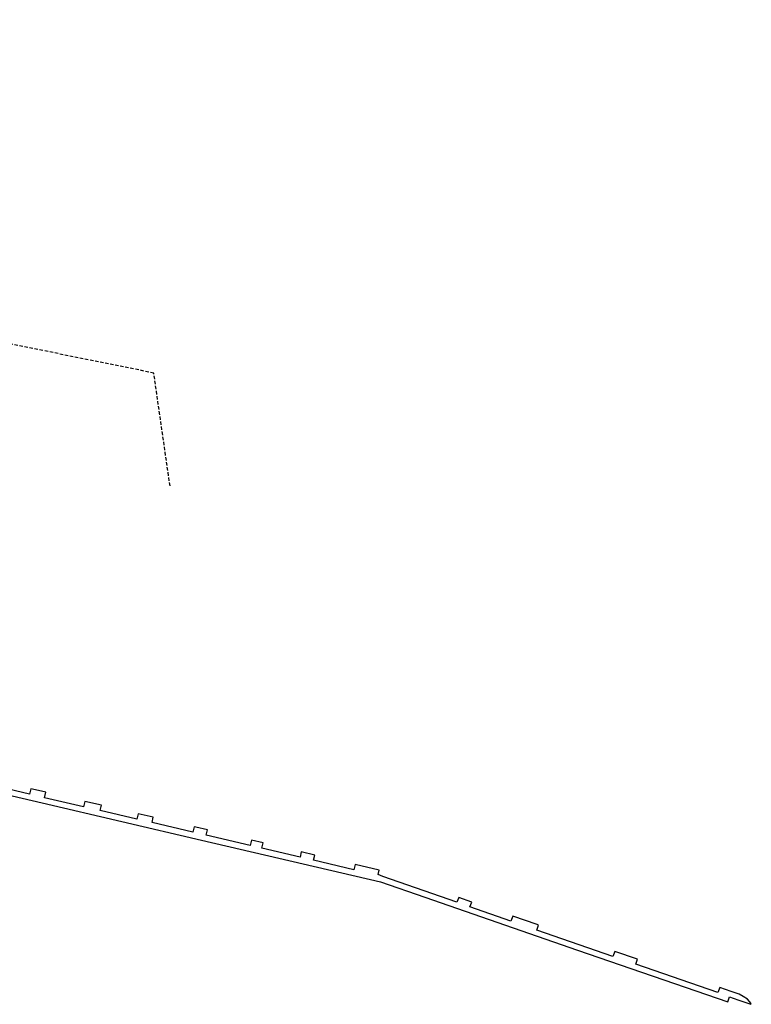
# Model space of a CAD drawing. Header units: metres. Extents: x 155581 to 157790, y 453982 to 460043.
# Tile 18 of 81: x 156929 to 157142, y 454604 to 454892. Entities that reach past the tile are written whole.
import ezdxf

# ---------------------------------------------------------------- set-up
doc = ezdxf.new("R2010")
doc.units = ezdxf.units.M
doc.header["$LTSCALE"] = 4
doc.linetypes.add('STIPPELFIJN', pattern=[0.375, 0.25, -0.125])
doc.layers.add('G_WGD', color=7, linetype='CONTINUOUS')
doc.layers.add('LKWDUP', color=5, linetype='CONTINUOUS')

msp = doc.modelspace()

# ---------------------------------------------------------------- linework, layer by layer
at = {"layer": 'G_WGD', "linetype": 'Continuous', "transparency": 33554687}
msp.add_lwpolyline([(156886.992, 454674.593), (156935.44, 454663.259), (156981.893, 454652.425), (157034.173, 454640.174), (157047.101, 454635.744), (157091.645, 454620.296), (157135.543, 454605.185), (157136.015, 454606.593), (157137.089, 454606.222), (157138.759, 454605.645), (157142.207, 454604.455), (157142.372, 454604.687), (157141.24, 454605.926), (157140.025, 454606.772), (157138.821, 454607.413), (157137.971, 454607.706), (157136.46, 454608.226), (157133.173, 454609.359), (157132.645, 454607.903), (157108.638, 454616.159), (157109.163, 454617.632), (157102.54, 454619.914), (157102.005, 454618.443), (157079.819, 454626.142), (157080.3, 454627.577), (157079.829, 454627.739), (157072.745, 454630.183), (157072.226, 454628.75), (157060.265, 454632.902), (157060.762, 454634.317), (157056.972, 454635.625), (157056.458, 454634.23), (157034.879, 454641.739), (157033.44, 454642.374), (157033.8, 454643.579), (157026.754, 454645.236), (157026.388, 454643.714), (157014.597, 454646.493), (157014.938, 454648.014), (157011.032, 454648.933), (157010.67, 454647.412), (156999.531, 454650.023), (156999.874, 454651.556), (156996.455, 454652.36), (156996.07, 454650.824), (156983.317, 454653.814), (156983.66, 454655.369), (156980.218, 454656.178), (156979.755, 454656.286), (156979.365, 454654.715), (156967.464, 454657.499), (156967.847, 454659.06), (156963.43, 454660.089), (156963.064, 454658.507), (156952.369, 454661.024), (156952.738, 454662.58), (156947.851, 454663.718), (156947.483, 454662.137), (156936.115, 454664.787), (156936.473, 454666.368), (156932.547, 454667.283), (156932.078, 454667.392), (156931.693, 454665.81), (156920.991, 454668.322)], dxfattribs=at)
at = {"layer": 'LKWDUP', "linetype": 'STIPPELFIJN', "lineweight": -3, "transparency": 33554687}
msp.add_lwpolyline([(156972.714, 454755.822), (156967.988, 454788.769), (156900.29, 454802.485), (156875.382, 454817.797), (156844.388, 454824.796), (156853.028, 454856.998), (156874.96, 454963.78), (156878.267, 454974.569)], dxfattribs=at)

doc.saveas('drawing.dxf')
